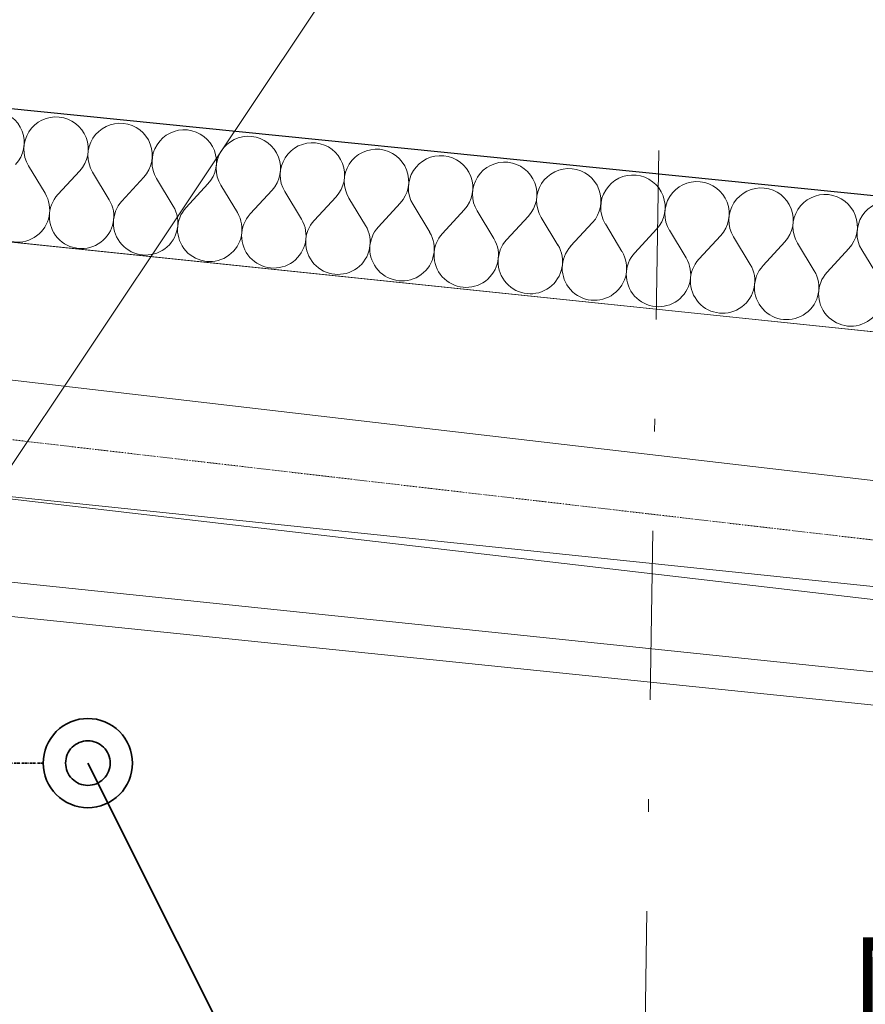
# Model space of a CAD drawing. Header units: millimetres. Extents: x -24674 to 2959, y -2716 to 20653.
# Tile 60 of 161: x -19628 to -18628, y 9042 to 10207. Entities that reach past the tile are written whole.
import ezdxf

# ---------------------------------------------------------------- set-up
doc = ezdxf.new("R2010")
doc.units = ezdxf.units.MM
doc.header["$MEASUREMENT"] = 0
for name, pattern in [('Telekomunikacni vodic', [9.25, 3, -0.75, 3, -0.75, 0.125, -0.75, 0.125, -0.75]), ('Wipeout_Contour', [1000, 0, -1000]), ('Čerchovaná', [450, 200, -117.5, 15, -117.5]), ('Čerchovaná S', [3.5, 1.5, -0.85, 0.3, -0.85])]:
    doc.linetypes.add(name, pattern=pattern)
for name, color, linetype in [('9._POHLED ZÁPADNÍ_1_2D prvky - obecné', 7, 'Continuous'), ('9._POHLED ZÁPADNÍ_1_Anotace - SP', 7, 'Continuous'), ('9._POHLED ZÁPADNÍ_1_Konstrukce - krov', 7, 'Continuous'), ('9._POHLED ZÁPADNÍ_1_Konstrukce - nosné', 7, 'Continuous'), ('9._POHLED ZÁPADNÍ_1_Nové_Konstrukce - nosné', 7, 'Continuous'), ('9._POHLED ZÁPADNÍ_1_Nové_Výplně - Povrchové', 7, 'Continuous'), ('9._POHLED ZÁPADNÍ_1_Nové_Výplně – Řezové', 7, 'Continuous'), ('9._POHLED ZÁPADNÍ_1_TZB - elektroinstalace', 7, 'Continuous'), ('9._POHLED ZÁPADNÍ_1_TZB - kanalizace', 7, 'Continuous'), ('9._POHLED ZÁPADNÍ_1_Výplně - Povrchové', 7, 'Continuous'), ('9._POHLED ZÁPADNÍ_1_VÝTAH VAR 1', 7, 'Continuous')]:
    doc.layers.add(name, color=color, linetype=linetype)
doc.styles.add('GENEROVANÝ_STYL_1', font='txt')

# ---------------------------------------------------------------- blocks, each defined once
blk = doc.blocks.new('*X20', base_point=(-27719.5, -6044))
at = {"layer": '9._POHLED ZÁPADNÍ_1_Nové_Výplně – Řezové', "color": 21, "linetype": 'Continuous', "lineweight": 20, "true_color": 0xffaaaa}
for p, q in [((-19597.9, 10001.7), (-19617.6, 10034.3)), ((-19582.7, 10000.2), (-19556.9, 10028.2)), ((-19522.1, 9994.1), (-19541.7, 10026.7)), ((-19506.9, 9992.5), (-19481.1, 10020.6)), ((-19446.3, 9986.4), (-19465.9, 10019)), ((-19431.1, 9984.9), (-19405.3, 10012.9)), ((-19370.5, 9978.8), (-19390.1, 10011.4)), ((-19355.3, 9977.2), (-19329.5, 10005.3)), ((-19294.6, 9971.1), (-19314.3, 10003.7)), ((-19279.5, 9969.6), (-19253.7, 9997.6)), ((-19218.8, 9963.5), (-19238.5, 9996.1)), ((-19203.7, 9962), (-19177.9, 9990)), ((-19143, 9955.8), (-19162.7, 9988.5)), ((-19127.9, 9954.3), (-19102.1, 9982.3)), ((-19067.2, 9948.2), (-19086.9, 9980.8)), ((-19052.1, 9946.7), (-19026.3, 9974.7)), ((-18991.4, 9940.5), (-19011.1, 9973.2)), ((-18976.3, 9939), (-18950.5, 9967)), ((-18915.6, 9932.9), (-18935.3, 9965.5)), ((-18900.5, 9931.4), (-18874.7, 9959.4)), ((-18839.8, 9925.2), (-18859.5, 9957.9)), ((-18824.7, 9923.7), (-18798.9, 9951.7)), ((-18764, 9917.6), (-18783.7, 9950.2)), ((-18748.8, 9916.1), (-18723, 9944.1)), ((-18688.2, 9909.9), (-18707.9, 9942.6)), ((-18673, 9908.4), (-18647.2, 9936.4)), ((-18612.4, 9902.3), (-18632.1, 9934.9))]:
    blk.add_line(p, q, dxfattribs=at)
for centre, start, end in [((-19660.7, 10061.7), 317.3691, 84.239), ((-19584.9, 10054), 84.239, 211.1089), ((-19584.9, 10054), 317.3691, 84.239), ((-19509.1, 10046.4), 84.239, 211.1089), ((-19509.1, 10046.4), 317.3691, 84.239), ((-19433.3, 10038.7), 84.239, 211.1089), ((-19433.3, 10038.7), 317.3691, 84.239), ((-19357.5, 10031.1), 84.239, 211.1089), ((-19357.5, 10031.1), 317.3691, 84.239), ((-19281.7, 10023.4), 84.239, 211.1089), ((-19281.7, 10023.4), 317.3691, 84.239), ((-19205.9, 10015.8), 84.239, 211.1089), ((-19205.9, 10015.8), 317.3691, 84.239), ((-19130.1, 10008.1), 84.239, 211.1089), ((-19130.1, 10008.1), 317.3691, 84.239), ((-19054.3, 10000.5), 84.239, 211.1089), ((-19054.3, 10000.5), 317.3691, 84.239), ((-18978.5, 9992.8), 84.239, 211.1089), ((-18978.5, 9992.8), 317.3691, 84.239), ((-18902.7, 9985.2), 84.239, 211.1089), ((-18902.7, 9985.2), 317.3691, 84.239), ((-19630.5, 9982), 137.3691, 31.1089), ((-18826.9, 9977.5), 84.239, 211.1089), ((-18826.9, 9977.5), 317.3691, 84.239), ((-18751.1, 9969.9), 84.239, 211.1089), ((-18751.1, 9969.9), 317.3691, 84.239), ((-19554.7, 9974.4), 137.3691, 31.1089), ((-18675.3, 9962.2), 84.239, 211.1089), ((-18675.3, 9962.2), 317.3691, 84.239), ((-19478.9, 9966.7), 137.3691, 31.1089), ((-19403.1, 9959.1), 137.3691, 31.1089), ((-18599.5, 9954.6), 84.239, 211.1089), ((-19327.3, 9951.4), 137.3691, 31.1089), ((-19251.5, 9943.8), 137.3691, 31.1089), ((-19175.7, 9936.2), 137.3691, 31.1089), ((-19099.8, 9928.5), 137.3691, 31.1089), ((-19024, 9920.9), 137.3691, 31.1089), ((-18948.2, 9913.2), 137.3691, 31.1089), ((-18872.4, 9905.6), 137.3691, 31.1089), ((-18796.6, 9897.9), 137.3691, 31.1089), ((-18720.8, 9890.3), 137.3691, 31.1089), ((-18645, 9882.6), 137.3691, 31.1089)]:
    blk.add_arc(centre, 38.1, start, end, dxfattribs=at)

msp = doc.modelspace()

# ---------------------------------------------------------------- wipeouts: each hides what was drawn before it
at = {"color": 254, "linetype": 'Wipeout_Contour', "lineweight": 0, "ltscale": 76753.955194}
msp.add_wipeout([(-20313.5, 10008.8), (-12642.6, 9234.9), (-12626.6, 9394.1), (-20310.7, 10169.4)], dxfattribs=at).dxf.layer = '9._POHLED ZÁPADNÍ_1_Nové_Výplně - Povrchové'

# ---------------------------------------------------------------- next in the draw order: linework, layer by layer
at = {"layer": '9._POHLED ZÁPADNÍ_1_Nové_Konstrukce - nosné', "color": 1, "linetype": 'Continuous', "lineweight": 25, "flags": 128}
for points in [[(-12626.6, 9394.1), (-20310.7, 10169.4)], [(-20313.5, 10008.8), (-12642.6, 9234.9)]]:
    msp.add_lwpolyline(points, dxfattribs=at)

# ---------------------------------------------------------------- next in the draw order: wipeouts: each hides what was drawn before it
at = {"color": 254, "linetype": 'Wipeout_Contour', "lineweight": 0, "ltscale": 81154.007407}
msp.add_wipeout([(-20020.9, 9581.3), (-15755, 9137.3), (-15713.5, 9535.1), (-20013.9, 9982.7)], dxfattribs=at).dxf.layer = '9._POHLED ZÁPADNÍ_1_Výplně - Povrchové'

# ---------------------------------------------------------------- next in the draw order: linework, layer by layer
at = {"layer": '9._POHLED ZÁPADNÍ_1_Konstrukce - nosné', "color": 251, "linetype": 'Continuous', "lineweight": 20, "true_color": 0x6a6a6a, "flags": 128}
for points in [[(-15713.5, 9535.1), (-20013.9, 9982.7)], [(-20020.9, 9581.3), (-15755, 9137.3)]]:
    msp.add_lwpolyline(points, dxfattribs=at)

# ---------------------------------------------------------------- next in the draw order: wipeouts: each hides what was drawn before it
at = {"color": 254, "linetype": 'Wipeout_Contour', "lineweight": 0, "ltscale": 74181.028328}
msp.add_wipeout([(-20313.5, 10008.8), (-11130.9, 9082.4), (-11114.9, 9241.6), (-20310.7, 10169.4)], dxfattribs=at).dxf.layer = '9._POHLED ZÁPADNÍ_1_Nové_Výplně – Řezové'

# ---------------------------------------------------------------- next in the draw order: linework, layer by layer
at = {"layer": '9._POHLED ZÁPADNÍ_1_Nové_Konstrukce - nosné', "color": 1, "linetype": 'Continuous', "lineweight": 25, "flags": 128}
for points in [[(-12609.1, 9392.4), (-20310.7, 10169.4)], [(-20313.5, 10008.8), (-12625.2, 9233.2)]]:
    msp.add_lwpolyline(points, dxfattribs=at)

# ---------------------------------------------------------------- next in the draw order: block references
at = {"layer": '9._POHLED ZÁPADNÍ_1_VÝTAH VAR 1', "color": 9, "linetype": 'Continuous', "lineweight": 13}
msp.add_blockref('*X20', (-27719.5, -6044), dxfattribs=at)

# ---------------------------------------------------------------- next in the draw order: texts
at = {"layer": '9._POHLED ZÁPADNÍ_1_Anotace - SP', "color": 1, "linetype": 'Continuous', "lineweight": 25, "insert": (-18075.5, 9003.2), "char_height": 100, "attachment_point": 5, "line_spacing_factor": 0.809296, "style": 'GENEROVANÝ_STYL_1'}
msp.add_mtext('\\A1;{\\pqc;\\fArial|b0|i0|c238|p38;NAPOJENÍ NOVÉ \\P\\pqc;\\fArial|b0|i0|c238|p38;POZEDNICE NA STÁVAJÍCÍ}', dxfattribs=at)

# ---------------------------------------------------------------- next in the draw order: wipeouts: each hides what was drawn before it
at = {"color": 254, "linetype": 'Wipeout_Contour', "lineweight": 0, "ltscale": 81262.197719}
msp.add_wipeout([(-15713.5, 9535.1), (-20013.9, 9983.5), (-20045, 9685.2), (-15744.6, 9236.7)], dxfattribs=at).dxf.layer = '9._POHLED ZÁPADNÍ_1_Výplně - Povrchové'

# ---------------------------------------------------------------- next in the draw order: linework, layer by layer
at = {"layer": '9._POHLED ZÁPADNÍ_1_2D prvky - obecné', "color": 7, "linetype": 'Continuous', "lineweight": 13}
msp.add_line((-20313.4, 10013.9), (-11031.8, 9049.1), dxfattribs=at)
at = {"layer": '9._POHLED ZÁPADNÍ_1_Konstrukce - krov', "color": 8, "linetype": 'Čerchovaná', "lineweight": 13}
msp.add_line((-18871.9, 10052.2), (-18963.5, 4271), dxfattribs=at)
at = {"layer": '9._POHLED ZÁPADNÍ_1_Konstrukce - krov', "color": 8, "linetype": 'Continuous', "lineweight": 13}
for p, q in [((-19954.5, 9817.6), (-15659.2, 9317.3)), ((-19970.7, 9678.6), (-15675.4, 9178.3))]:
    msp.add_line(p, q, dxfattribs=at)
at = {"layer": '9._POHLED ZÁPADNÍ_1_Konstrukce - krov', "color": 251, "linetype": 'Čerchovaná S', "lineweight": 13, "true_color": 0x6a6a6a}
msp.add_line((-19962.6, 9748.1), (-15667.3, 9247.8), dxfattribs=at)
at = {"layer": '9._POHLED ZÁPADNÍ_1_Konstrukce - nosné', "color": 251, "linetype": 'Continuous', "lineweight": 20, "true_color": 0x6a6a6a, "flags": 128}
for points in [[(-15713.5, 9535.1), (-20013.9, 9983.5)], [(-20045, 9685.2), (-15744.6, 9236.7)]]:
    msp.add_lwpolyline(points, dxfattribs=at)
at = {"layer": '9._POHLED ZÁPADNÍ_1_TZB - elektroinstalace', "color": 92, "linetype": 'Continuous', "lineweight": 35, "true_color": 0x00d700, "flags": 128}
for points in [[(-19547.3, 9380.4, 0.414214), (-19600, 9327.6)], [(-19494.5, 9327.6, 0.414214), (-19547.3, 9380.4)], [(-19547.3, 9354, 0.414214), (-19573.6, 9327.6)], [(-19520.9, 9327.6, 0.414214), (-19547.3, 9354)], [(-19600, 9327.6, 0.414214), (-19547.3, 9274.8)], [(-19573.6, 9327.6, 0.414214), (-19547.3, 9301.2)], [(-19547.3, 9301.2, 0.414214), (-19520.9, 9327.6)], [(-19547.3, 9274.8, 0.414214), (-19494.5, 9327.6)]]:
    msp.add_lwpolyline(points, format="xyb", dxfattribs=at)
at = {"layer": '9._POHLED ZÁPADNÍ_1_TZB - elektroinstalace', "color": 92, "linetype": 'Telekomunikacni vodic', "lineweight": 35, "true_color": 0x00d700, "flags": 128}
msp.add_lwpolyline([(-19600, 9327.6), (-20172.3, 9327.6), (-20172.3, 2952.6), (-17422.3, 2952.6), (-17422.3, 3077.6)], dxfattribs=at)
at = {"layer": '9._POHLED ZÁPADNÍ_1_TZB - elektroinstalace', "color": 92, "linetype": 'Continuous', "lineweight": 35, "true_color": 0x00d700, "flags": 128}
msp.add_lwpolyline([(-19336.1, 8905.4), (-19547.3, 9327.6)], dxfattribs=at)
at = {"layer": '9._POHLED ZÁPADNÍ_1_TZB - kanalizace', "color": 21, "linetype": 'Continuous', "lineweight": 13, "true_color": 0xff9955}
for p, q in [((-19722.1, 9553.1), (-19089.8, 10500.6)), ((-19697.6, 9507.3), (-17071.6, 9236.9))]:
    msp.add_line(p, q, dxfattribs=at)

doc.saveas('drawing.dxf')
